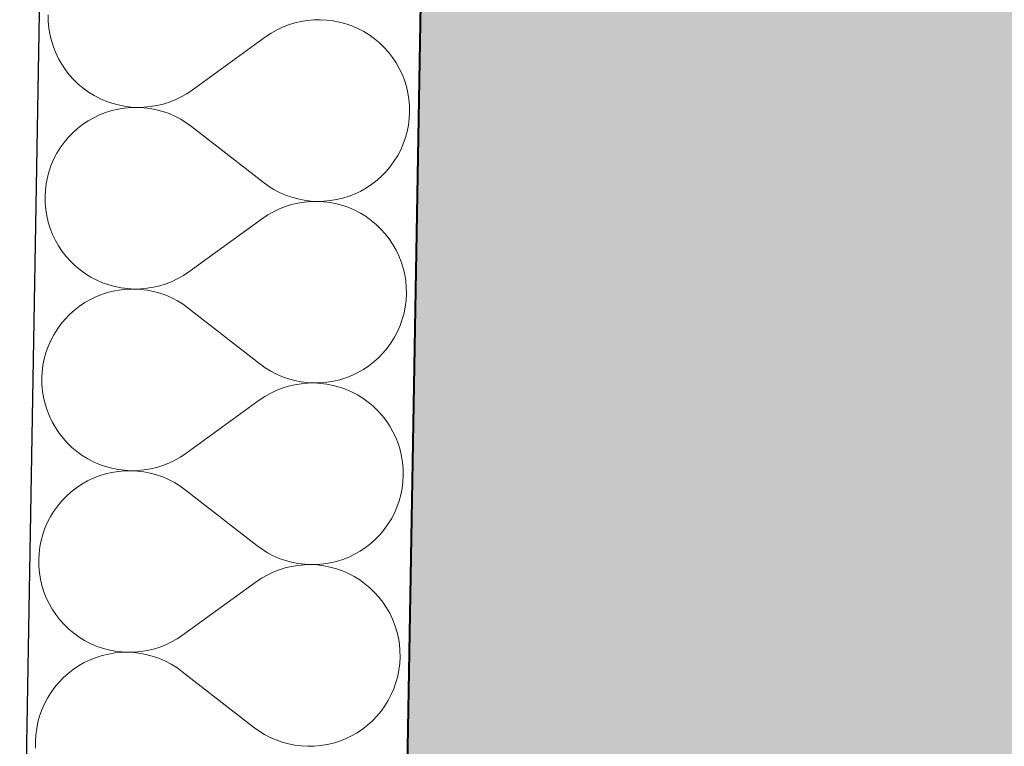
# Model space of a CAD drawing. Header units: millimetres. Extents: x -25972 to 4435, y -2839 to 20217.
# Tile 5 of 110: x -20642 to -20229, y 510 to 815. Entities that reach past the tile are written whole.
import ezdxf

# ---------------------------------------------------------------- set-up
doc = ezdxf.new("R2010")
doc.units = ezdxf.units.MM
doc.header["$MEASUREMENT"] = 0
doc.linetypes.add('Wipeout_Contour', pattern=[1000, 0, -1000])
for name, color, linetype in [('7._POHLED ZÁPADNÍ_2_3D prvky fasada nove', 7, 'Continuous'), ('7._POHLED ZÁPADNÍ_2_Konstrukce - nosné', 7, 'Continuous'), ('7._POHLED ZÁPADNÍ_2_Nové_Konstrukce - nosné', 7, 'Continuous'), ('7._POHLED ZÁPADNÍ_2_Nové_Výplně – Řezové', 7, 'Continuous'), ('7._POHLED ZÁPADNÍ_2_Výplně – Řezové', 7, 'Continuous')]:
    doc.layers.add(name, color=color, linetype=linetype)

# ---------------------------------------------------------------- blocks, each defined once
blk = doc.blocks.new('*X29', base_point=(-26263.07, -5016.56))
at = {"layer": '7._POHLED ZÁPADNÍ_2_Nové_Výplně – Řezové', "color": 21, "linetype": 'Continuous', "lineweight": 20, "true_color": 0xffaaaa}
for p, q in [((-20630, 816.89), (-20629.95, 814.17)), ((-20629.95, 814.17), (-20629.71, 811.46)), ((-20523.87, 814.16), (-20526.52, 813.53)), ((-20521.19, 814.6), (-20523.87, 814.16)), ((-20518.48, 814.84), (-20521.19, 814.6)), ((-20515.76, 814.89), (-20518.48, 814.84)), ((-20513.04, 814.75), (-20515.76, 814.89)), ((-20510.34, 814.41), (-20513.04, 814.75)), ((-20507.67, 813.89), (-20510.34, 814.41)), ((-20629.71, 811.46), (-20629.27, 808.77)), ((-20534.1, 810.54), (-20536.46, 809.19)), ((-20531.65, 811.71), (-20534.1, 810.54)), ((-20529.12, 812.71), (-20531.65, 811.71)), ((-20526.52, 813.53), (-20529.12, 812.71)), ((-20505.05, 813.17), (-20507.67, 813.89)), ((-20502.48, 812.27), (-20505.05, 813.17)), ((-20499.99, 811.18), (-20502.48, 812.27)), ((-20497.58, 809.92), (-20499.99, 811.18)), ((-20629.27, 808.77), (-20628.65, 806.12)), ((-20628.65, 806.12), (-20627.83, 803.53)), ((-20538.72, 807.67), (-20569.59, 785.35)), ((-20536.46, 809.19), (-20538.72, 807.67)), ((-20495.26, 808.5), (-20497.58, 809.92)), ((-20493.05, 806.91), (-20495.26, 808.5)), ((-20490.96, 805.16), (-20493.05, 806.91)), ((-20627.83, 803.53), (-20626.84, 801)), ((-20489.01, 803.28), (-20490.96, 805.16)), ((-20487.19, 801.25), (-20489.01, 803.28)), ((-20626.84, 801), (-20625.66, 798.54)), ((-20625.66, 798.54), (-20624.31, 796.18)), ((-20485.52, 799.11), (-20487.19, 801.25)), ((-20484, 796.85), (-20485.52, 799.11)), ((-20624.31, 796.18), (-20622.8, 793.92)), ((-20622.8, 793.92), (-20621.13, 791.77)), ((-20482.65, 794.48), (-20484, 796.85)), ((-20481.48, 792.03), (-20482.65, 794.48)), ((-20621.13, 791.77), (-20619.31, 789.75)), ((-20619.31, 789.75), (-20617.35, 787.86)), ((-20480.48, 789.5), (-20481.48, 792.03)), ((-20479.67, 786.9), (-20480.48, 789.5)), ((-20617.35, 787.86), (-20615.26, 786.12)), ((-20615.26, 786.12), (-20613.05, 784.53)), ((-20571.85, 783.84), (-20569.59, 785.35)), ((-20479.04, 784.25), (-20479.67, 786.9)), ((-20613.05, 784.53), (-20610.74, 783.1)), ((-20610.74, 783.1), (-20608.33, 781.84)), ((-20608.33, 781.84), (-20605.83, 780.76)), ((-20579.2, 780.31), (-20576.67, 781.31)), ((-20576.67, 781.31), (-20574.21, 782.49)), ((-20574.21, 782.49), (-20571.85, 783.84)), ((-20478.6, 781.57), (-20479.04, 784.25)), ((-20478.36, 778.86), (-20478.6, 781.57)), ((-20605.83, 780.76), (-20603.26, 779.86)), ((-20600.67, 777.41), (-20603.32, 776.78)), ((-20603.26, 779.86), (-20600.64, 779.14)), ((-20597.98, 777.84), (-20600.67, 777.41)), ((-20600.64, 779.14), (-20597.97, 778.61)), ((-20595.27, 778.08), (-20597.98, 777.84)), ((-20597.97, 778.61), (-20595.27, 778.27)), ((-20595.27, 778.27), (-20592.55, 778.13)), ((-20592.55, 778.13), (-20595.27, 778.08)), ((-20592.55, 778.13), (-20589.83, 778.18)), ((-20589.84, 777.99), (-20592.55, 778.13)), ((-20587.14, 777.65), (-20589.84, 777.99)), ((-20589.83, 778.18), (-20587.12, 778.43)), ((-20584.47, 777.11), (-20587.14, 777.65)), ((-20587.12, 778.43), (-20584.44, 778.87)), ((-20581.85, 776.39), (-20584.47, 777.11)), ((-20584.44, 778.87), (-20581.79, 779.5)), ((-20581.79, 779.5), (-20579.2, 780.31)), ((-20478.31, 776.14), (-20478.36, 778.86)), ((-20610.9, 773.8), (-20613.26, 772.45)), ((-20608.45, 774.97), (-20610.9, 773.8)), ((-20605.91, 775.97), (-20608.45, 774.97)), ((-20603.32, 776.78), (-20605.91, 775.97)), ((-20579.28, 775.49), (-20581.85, 776.39)), ((-20576.79, 774.4), (-20579.28, 775.49)), ((-20574.38, 773.14), (-20576.79, 774.4)), ((-20572.06, 771.71), (-20574.38, 773.14)), ((-20478.79, 770.72), (-20478.45, 773.42)), ((-20478.45, 773.42), (-20478.31, 776.14)), ((-20617.67, 769.27), (-20619.7, 767.45)), ((-20615.53, 770.94), (-20617.67, 769.27)), ((-20613.26, 772.45), (-20615.53, 770.94)), ((-20569.86, 770.12), (-20572.06, 771.71)), ((-20539.78, 746.73), (-20569.86, 770.12)), ((-20479.32, 768.06), (-20478.79, 770.72)), ((-20621.59, 765.5), (-20623.33, 763.41)), ((-20619.7, 767.45), (-20621.59, 765.5)), ((-20480.95, 762.87), (-20480.04, 765.43)), ((-20480.04, 765.43), (-20479.32, 768.06)), ((-20624.92, 761.2), (-20626.35, 758.89)), ((-20623.33, 763.41), (-20624.92, 761.2)), ((-20482.03, 760.37), (-20480.95, 762.87)), ((-20627.61, 756.48), (-20628.7, 753.98)), ((-20626.35, 758.89), (-20627.61, 756.48)), ((-20484.72, 755.65), (-20483.29, 757.96)), ((-20483.29, 757.96), (-20482.03, 760.37)), ((-20628.7, 753.98), (-20629.6, 751.42)), ((-20488.06, 751.35), (-20486.31, 753.44)), ((-20486.31, 753.44), (-20484.72, 755.65)), ((-20630.32, 748.79), (-20630.85, 746.12)), ((-20629.6, 751.42), (-20630.32, 748.79)), ((-20491.97, 747.57), (-20489.94, 749.39)), ((-20489.94, 749.39), (-20488.06, 751.35)), ((-20630.85, 746.12), (-20631.19, 743.42)), ((-20539.78, 746.73), (-20537.58, 745.14)), ((-20537.58, 745.14), (-20535.26, 743.71)), ((-20498.74, 743.05), (-20496.38, 744.39)), ((-20496.38, 744.39), (-20494.12, 745.91)), ((-20494.12, 745.91), (-20491.97, 747.57)), ((-20631.19, 743.42), (-20631.33, 740.71)), ((-20631.33, 740.71), (-20631.28, 737.99)), ((-20535.26, 743.71), (-20532.85, 742.45)), ((-20532.85, 742.45), (-20530.36, 741.36)), ((-20530.36, 741.36), (-20527.8, 740.45)), ((-20527.8, 740.45), (-20525.17, 739.73)), ((-20508.97, 739.44), (-20506.33, 740.07)), ((-20506.33, 740.07), (-20503.73, 740.88)), ((-20503.73, 740.88), (-20501.2, 741.87)), ((-20501.2, 741.87), (-20498.74, 743.05)), ((-20631.28, 737.99), (-20631.04, 735.28)), ((-20530.44, 736.54), (-20532.98, 735.54)), ((-20527.85, 737.35), (-20530.44, 736.54)), ((-20525.2, 737.98), (-20527.85, 737.35)), ((-20522.52, 738.42), (-20525.2, 737.98)), ((-20525.17, 739.73), (-20522.5, 739.2)), ((-20519.81, 738.66), (-20522.52, 738.42)), ((-20522.5, 739.2), (-20519.8, 738.86)), ((-20517.09, 738.72), (-20519.81, 738.66)), ((-20519.8, 738.86), (-20517.09, 738.72)), ((-20517.09, 738.72), (-20514.37, 738.76)), ((-20514.37, 738.57), (-20517.09, 738.72)), ((-20514.37, 738.76), (-20511.66, 739.01)), ((-20511.67, 738.24), (-20514.37, 738.57)), ((-20509, 737.71), (-20511.67, 738.24)), ((-20511.66, 739.01), (-20508.97, 739.44)), ((-20506.38, 736.99), (-20509, 737.71)), ((-20503.81, 736.09), (-20506.38, 736.99)), ((-20501.32, 735), (-20503.81, 736.09)), ((-20631.04, 735.28), (-20630.6, 732.59)), ((-20630.6, 732.59), (-20629.98, 729.94)), ((-20537.79, 733.01), (-20540.05, 731.5)), ((-20535.43, 734.36), (-20537.79, 733.01)), ((-20532.98, 735.54), (-20535.43, 734.36)), ((-20498.91, 733.75), (-20501.32, 735)), ((-20496.59, 732.32), (-20498.91, 733.75)), ((-20494.38, 730.73), (-20496.59, 732.32)), ((-20629.98, 729.94), (-20629.16, 727.35)), ((-20540.05, 731.5), (-20570.92, 709.17)), ((-20492.29, 728.99), (-20494.38, 730.73)), ((-20490.33, 727.1), (-20492.29, 728.99)), ((-20629.16, 727.35), (-20628.16, 724.82)), ((-20628.16, 724.82), (-20626.99, 722.36)), ((-20488.51, 725.08), (-20490.33, 727.1)), ((-20486.84, 722.93), (-20488.51, 725.08)), ((-20626.99, 722.36), (-20625.64, 720)), ((-20625.64, 720), (-20624.13, 717.74)), ((-20485.33, 720.67), (-20486.84, 722.93)), ((-20483.98, 718.3), (-20485.33, 720.67)), ((-20624.13, 717.74), (-20622.46, 715.59)), ((-20622.46, 715.59), (-20620.64, 713.57)), ((-20482.81, 715.85), (-20483.98, 718.3)), ((-20481.81, 713.32), (-20482.81, 715.85)), ((-20620.64, 713.57), (-20618.68, 711.68)), ((-20618.68, 711.68), (-20616.59, 709.94)), ((-20481, 710.72), (-20481.81, 713.32)), ((-20616.59, 709.94), (-20614.38, 708.35)), ((-20614.38, 708.35), (-20612.07, 706.92)), ((-20612.07, 706.92), (-20609.65, 705.66)), ((-20575.54, 706.31), (-20573.18, 707.66)), ((-20573.18, 707.66), (-20570.92, 709.17)), ((-20480.37, 708.08), (-20481, 710.72)), ((-20479.93, 705.39), (-20480.37, 708.08)), ((-20609.65, 705.66), (-20607.16, 704.58)), ((-20607.16, 704.58), (-20604.59, 703.68)), ((-20604.59, 703.68), (-20601.97, 702.96)), ((-20601.97, 702.96), (-20599.3, 702.43)), ((-20588.45, 702.25), (-20585.77, 702.69)), ((-20585.77, 702.69), (-20583.12, 703.32)), ((-20583.12, 703.32), (-20580.53, 704.13)), ((-20580.53, 704.13), (-20578, 705.13)), ((-20578, 705.13), (-20575.54, 706.31)), ((-20479.69, 702.68), (-20479.93, 705.39)), ((-20479.64, 699.96), (-20479.69, 702.68)), ((-20609.77, 698.79), (-20612.23, 697.62)), ((-20607.24, 699.79), (-20609.77, 698.79)), ((-20604.65, 700.6), (-20607.24, 699.79)), ((-20602, 701.23), (-20604.65, 700.6)), ((-20599.31, 701.66), (-20602, 701.23)), ((-20596.6, 701.9), (-20599.31, 701.66)), ((-20599.3, 702.43), (-20596.6, 702.1)), ((-20596.6, 702.1), (-20593.88, 701.95)), ((-20593.88, 701.95), (-20596.6, 701.9)), ((-20593.88, 701.95), (-20591.16, 702)), ((-20591.17, 701.81), (-20593.88, 701.95)), ((-20588.47, 701.47), (-20591.17, 701.81)), ((-20591.16, 702), (-20588.45, 702.25)), ((-20585.8, 700.94), (-20588.47, 701.47)), ((-20583.18, 700.21), (-20585.8, 700.94)), ((-20580.61, 699.31), (-20583.18, 700.21)), ((-20578.12, 698.22), (-20580.61, 699.31)), ((-20479.78, 697.24), (-20479.64, 699.96)), ((-20616.85, 694.76), (-20619, 693.09)), ((-20614.59, 696.27), (-20616.85, 694.76)), ((-20612.23, 697.62), (-20614.59, 696.27)), ((-20575.71, 696.96), (-20578.12, 698.22)), ((-20573.39, 695.53), (-20575.71, 696.96)), ((-20571.19, 693.94), (-20573.39, 695.53)), ((-20480.65, 691.88), (-20480.12, 694.54)), ((-20480.12, 694.54), (-20479.78, 697.24)), ((-20621.03, 691.28), (-20622.91, 689.32)), ((-20619, 693.09), (-20621.03, 691.28)), ((-20541.11, 670.55), (-20571.19, 693.94)), ((-20481.37, 689.25), (-20480.65, 691.88)), ((-20624.66, 687.23), (-20626.25, 685.02)), ((-20622.91, 689.32), (-20624.66, 687.23)), ((-20483.36, 684.19), (-20482.27, 686.69)), ((-20482.27, 686.69), (-20481.37, 689.25)), ((-20627.68, 682.71), (-20628.94, 680.3)), ((-20626.25, 685.02), (-20627.68, 682.71)), ((-20484.62, 681.78), (-20483.36, 684.19)), ((-20630.02, 677.8), (-20630.93, 675.24)), ((-20628.94, 680.3), (-20630.02, 677.8)), ((-20487.64, 677.26), (-20486.05, 679.47)), ((-20486.05, 679.47), (-20484.62, 681.78)), ((-20630.93, 675.24), (-20631.65, 672.61)), ((-20491.27, 673.21), (-20489.38, 675.17)), ((-20489.38, 675.17), (-20487.64, 677.26)), ((-20632.18, 669.94), (-20632.52, 667.24)), ((-20631.65, 672.61), (-20632.18, 669.94)), ((-20541.11, 670.55), (-20538.91, 668.96)), ((-20497.71, 668.22), (-20495.44, 669.73)), ((-20495.44, 669.73), (-20493.3, 671.4)), ((-20493.3, 671.4), (-20491.27, 673.21)), ((-20632.52, 667.24), (-20632.66, 664.53)), ((-20538.91, 668.96), (-20536.59, 667.53)), ((-20536.59, 667.53), (-20534.18, 666.27)), ((-20534.18, 666.27), (-20531.69, 665.18)), ((-20505.06, 664.7), (-20502.53, 665.69)), ((-20502.53, 665.69), (-20500.07, 666.87)), ((-20500.07, 666.87), (-20497.71, 668.22)), ((-20632.66, 664.53), (-20632.61, 661.81)), ((-20632.61, 661.81), (-20632.37, 659.1)), ((-20531.69, 665.18), (-20529.12, 664.27)), ((-20526.53, 661.8), (-20529.18, 661.17)), ((-20529.12, 664.27), (-20526.5, 663.55)), ((-20523.85, 662.24), (-20526.53, 661.8)), ((-20526.5, 663.55), (-20523.83, 663.02)), ((-20521.14, 662.48), (-20523.85, 662.24)), ((-20523.83, 663.02), (-20521.13, 662.68)), ((-20518.42, 662.54), (-20521.14, 662.48)), ((-20521.13, 662.68), (-20518.42, 662.54)), ((-20518.42, 662.54), (-20515.7, 662.58)), ((-20515.7, 662.39), (-20518.42, 662.54)), ((-20515.7, 662.58), (-20512.99, 662.83)), ((-20513, 662.06), (-20515.7, 662.39)), ((-20510.33, 661.53), (-20513, 662.06)), ((-20512.99, 662.83), (-20510.3, 663.26)), ((-20507.71, 660.81), (-20510.33, 661.53)), ((-20510.3, 663.26), (-20507.65, 663.89)), ((-20507.65, 663.89), (-20505.06, 664.7)), ((-20632.37, 659.1), (-20631.93, 656.41)), ((-20536.76, 658.18), (-20539.12, 656.83)), ((-20534.3, 659.36), (-20536.76, 658.18)), ((-20531.77, 660.36), (-20534.3, 659.36)), ((-20529.18, 661.17), (-20531.77, 660.36)), ((-20505.14, 659.91), (-20507.71, 660.81)), ((-20502.64, 658.83), (-20505.14, 659.91)), ((-20500.23, 657.57), (-20502.64, 658.83)), ((-20497.92, 656.14), (-20500.23, 657.57)), ((-20631.93, 656.41), (-20631.3, 653.77)), ((-20631.3, 653.77), (-20630.49, 651.17)), ((-20541.38, 655.32), (-20572.25, 632.99)), ((-20539.12, 656.83), (-20541.38, 655.32)), ((-20495.71, 654.55), (-20497.92, 656.14)), ((-20493.62, 652.81), (-20495.71, 654.55)), ((-20630.49, 651.17), (-20629.49, 648.64)), ((-20491.66, 650.92), (-20493.62, 652.81)), ((-20489.84, 648.9), (-20491.66, 650.92)), ((-20488.17, 646.75), (-20489.84, 648.9)), ((-20629.49, 648.64), (-20628.32, 646.19)), ((-20628.32, 646.19), (-20626.97, 643.82)), ((-20486.66, 644.49), (-20488.17, 646.75)), ((-20626.97, 643.82), (-20625.46, 641.56)), ((-20625.46, 641.56), (-20623.78, 639.41)), ((-20485.31, 642.12), (-20486.66, 644.49)), ((-20484.14, 639.67), (-20485.31, 642.12)), ((-20623.78, 639.41), (-20621.97, 637.39)), ((-20621.97, 637.39), (-20620.01, 635.5)), ((-20483.14, 637.14), (-20484.14, 639.67)), ((-20482.32, 634.54), (-20483.14, 637.14)), ((-20620.01, 635.5), (-20617.92, 633.76)), ((-20617.92, 633.76), (-20615.71, 632.17)), ((-20574.51, 631.48), (-20572.25, 632.99)), ((-20481.7, 631.9), (-20482.32, 634.54)), ((-20615.71, 632.17), (-20613.39, 630.74)), ((-20613.39, 630.74), (-20610.98, 629.48)), ((-20610.98, 629.48), (-20608.49, 628.4)), ((-20608.49, 628.4), (-20605.92, 627.5)), ((-20581.85, 627.95), (-20579.32, 628.95)), ((-20579.32, 628.95), (-20576.87, 630.13)), ((-20576.87, 630.13), (-20574.51, 631.48)), ((-20481.26, 629.21), (-20481.7, 631.9)), ((-20481.02, 626.5), (-20481.26, 629.21)), ((-20605.97, 624.42), (-20608.57, 623.61)), ((-20603.33, 625.05), (-20605.97, 624.42)), ((-20605.92, 627.5), (-20603.3, 626.78)), ((-20600.64, 625.48), (-20603.33, 625.05)), ((-20603.3, 626.78), (-20600.63, 626.25)), ((-20597.93, 625.73), (-20600.64, 625.48)), ((-20600.63, 626.25), (-20597.93, 625.92)), ((-20597.93, 625.92), (-20595.21, 625.77)), ((-20595.21, 625.77), (-20597.93, 625.73)), ((-20595.21, 625.77), (-20592.49, 625.83)), ((-20592.49, 625.63), (-20595.21, 625.77)), ((-20592.49, 625.83), (-20589.78, 626.07)), ((-20589.79, 625.29), (-20592.49, 625.63)), ((-20587.13, 624.76), (-20589.79, 625.29)), ((-20589.78, 626.07), (-20587.1, 626.51)), ((-20584.5, 624.04), (-20587.13, 624.76)), ((-20587.1, 626.51), (-20584.45, 627.14)), ((-20584.45, 627.14), (-20581.85, 627.95)), ((-20480.97, 623.78), (-20481.02, 626.5)), ((-20615.92, 620.1), (-20618.18, 618.58)), ((-20613.56, 621.44), (-20615.92, 620.1)), ((-20611.1, 622.62), (-20613.56, 621.44)), ((-20608.57, 623.61), (-20611.1, 622.62)), ((-20581.94, 623.13), (-20584.5, 624.04)), ((-20579.44, 622.04), (-20581.94, 623.13)), ((-20577.03, 620.78), (-20579.44, 622.04)), ((-20574.72, 619.35), (-20577.03, 620.78)), ((-20481.45, 618.37), (-20481.11, 621.07)), ((-20481.11, 621.07), (-20480.97, 623.78)), ((-20620.33, 616.91), (-20622.35, 615.1)), ((-20618.18, 618.58), (-20620.33, 616.91)), ((-20572.51, 617.76), (-20574.72, 619.35)), ((-20542.44, 594.37), (-20572.51, 617.76)), ((-20481.98, 615.7), (-20481.45, 618.37)), ((-20624.24, 613.14), (-20625.99, 611.05)), ((-20622.35, 615.1), (-20624.24, 613.14)), ((-20483.6, 610.51), (-20482.7, 613.07)), ((-20482.7, 613.07), (-20481.98, 615.7)), ((-20627.58, 608.84), (-20629.01, 606.53)), ((-20625.99, 611.05), (-20627.58, 608.84)), ((-20485.95, 605.6), (-20484.69, 608.01)), ((-20484.69, 608.01), (-20483.6, 610.51)), ((-20630.27, 604.12), (-20631.35, 601.62)), ((-20629.01, 606.53), (-20630.27, 604.12)), ((-20487.38, 603.29), (-20485.95, 605.6)), ((-20631.35, 601.62), (-20632.26, 599.06)), ((-20490.71, 598.99), (-20488.97, 601.08)), ((-20488.97, 601.08), (-20487.38, 603.29)), ((-20632.98, 596.43), (-20633.51, 593.77)), ((-20632.26, 599.06), (-20632.98, 596.43)), ((-20496.77, 593.55), (-20494.62, 595.22)), ((-20494.62, 595.22), (-20492.6, 597.03)), ((-20492.6, 597.03), (-20490.71, 598.99)), ((-20633.84, 591.07), (-20633.99, 588.35)), ((-20633.51, 593.77), (-20633.84, 591.07)), ((-20542.44, 594.37), (-20540.23, 592.78)), ((-20540.23, 592.78), (-20537.92, 591.35)), ((-20537.92, 591.35), (-20535.51, 590.09)), ((-20501.4, 590.69), (-20499.04, 592.04)), ((-20499.04, 592.04), (-20496.77, 593.55)), ((-20633.99, 588.35), (-20633.94, 585.63)), ((-20535.51, 590.09), (-20533.02, 589)), ((-20533.02, 589), (-20530.45, 588.1)), ((-20530.45, 588.1), (-20527.83, 587.37)), ((-20527.83, 587.37), (-20525.16, 586.84)), ((-20514.31, 586.65), (-20511.63, 587.08)), ((-20511.63, 587.08), (-20508.98, 587.71)), ((-20508.98, 587.71), (-20506.39, 588.52)), ((-20506.39, 588.52), (-20503.85, 589.52)), ((-20503.85, 589.52), (-20501.4, 590.69)), ((-20633.94, 585.63), (-20633.69, 582.92)), ((-20633.69, 582.92), (-20633.26, 580.23)), ((-20535.63, 583.18), (-20538.08, 582)), ((-20533.1, 584.18), (-20535.63, 583.18)), ((-20530.51, 584.99), (-20533.1, 584.18)), ((-20527.86, 585.62), (-20530.51, 584.99)), ((-20525.17, 586.06), (-20527.86, 585.62)), ((-20522.46, 586.31), (-20525.17, 586.06)), ((-20525.16, 586.84), (-20522.46, 586.5)), ((-20522.46, 586.5), (-20519.74, 586.36)), ((-20519.74, 586.36), (-20522.46, 586.31)), ((-20519.74, 586.36), (-20517.02, 586.41)), ((-20517.03, 586.21), (-20519.74, 586.36)), ((-20514.33, 585.88), (-20517.03, 586.21)), ((-20517.02, 586.41), (-20514.31, 586.65)), ((-20511.66, 585.35), (-20514.33, 585.88)), ((-20509.03, 584.63), (-20511.66, 585.35)), ((-20506.47, 583.73), (-20509.03, 584.63)), ((-20503.97, 582.65), (-20506.47, 583.73)), ((-20633.26, 580.23), (-20632.63, 577.59)), ((-20542.71, 579.14), (-20573.58, 556.81)), ((-20540.45, 580.65), (-20542.71, 579.14)), ((-20538.08, 582), (-20540.45, 580.65)), ((-20501.56, 581.39), (-20503.97, 582.65)), ((-20499.25, 579.96), (-20501.56, 581.39)), ((-20497.04, 578.37), (-20499.25, 579.96)), ((-20632.63, 577.59), (-20631.82, 574.99)), ((-20631.82, 574.99), (-20630.82, 572.46)), ((-20494.95, 576.63), (-20497.04, 578.37)), ((-20492.99, 574.74), (-20494.95, 576.63)), ((-20491.17, 572.72), (-20492.99, 574.74)), ((-20630.82, 572.46), (-20629.64, 570.01)), ((-20489.5, 570.57), (-20491.17, 572.72)), ((-20487.99, 568.31), (-20489.5, 570.57)), ((-20629.64, 570.01), (-20628.3, 567.64)), ((-20628.3, 567.64), (-20626.78, 565.38)), ((-20486.64, 565.95), (-20487.99, 568.31)), ((-20626.78, 565.38), (-20625.11, 563.24)), ((-20625.11, 563.24), (-20623.29, 561.21)), ((-20485.46, 563.49), (-20486.64, 565.95)), ((-20484.47, 560.96), (-20485.46, 563.49)), ((-20623.29, 561.21), (-20621.33, 559.32)), ((-20621.33, 559.32), (-20619.25, 557.58)), ((-20483.65, 558.37), (-20484.47, 560.96)), ((-20483.02, 555.72), (-20483.65, 558.37)), ((-20619.25, 557.58), (-20617.04, 555.99)), ((-20617.04, 555.99), (-20614.72, 554.56)), ((-20614.72, 554.56), (-20612.31, 553.31)), ((-20580.65, 552.77), (-20578.2, 553.95)), ((-20578.2, 553.95), (-20575.84, 555.3)), ((-20575.84, 555.3), (-20573.58, 556.81)), ((-20482.59, 553.03), (-20483.02, 555.72)), ((-20612.31, 553.31), (-20609.81, 552.22)), ((-20609.81, 552.22), (-20607.25, 551.32)), ((-20607.25, 551.32), (-20604.62, 550.6)), ((-20604.62, 550.6), (-20601.95, 550.07)), ((-20601.95, 550.07), (-20599.26, 549.74)), ((-20599.26, 549.74), (-20596.54, 549.6)), ((-20593.82, 549.65), (-20591.11, 549.89)), ((-20591.11, 549.89), (-20588.42, 550.33)), ((-20588.42, 550.33), (-20585.78, 550.96)), ((-20585.78, 550.96), (-20583.18, 551.77)), ((-20583.18, 551.77), (-20580.65, 552.77)), ((-20482.34, 550.32), (-20482.59, 553.03)), ((-20482.29, 547.6), (-20482.34, 550.32)), ((-20612.43, 546.44), (-20614.88, 545.26)), ((-20609.9, 547.43), (-20612.43, 546.44)), ((-20607.3, 548.24), (-20609.9, 547.43)), ((-20604.65, 548.87), (-20607.3, 548.24)), ((-20601.97, 549.31), (-20604.65, 548.87)), ((-20599.26, 549.55), (-20601.97, 549.31)), ((-20596.54, 549.6), (-20599.26, 549.55)), ((-20596.54, 549.6), (-20593.82, 549.65)), ((-20593.82, 549.45), (-20596.54, 549.6)), ((-20591.12, 549.11), (-20593.82, 549.45)), ((-20588.45, 548.58), (-20591.12, 549.11)), ((-20585.83, 547.86), (-20588.45, 548.58)), ((-20583.27, 546.95), (-20585.83, 547.86)), ((-20580.77, 545.86), (-20583.27, 546.95)), ((-20578.36, 544.6), (-20580.77, 545.86)), ((-20482.44, 544.89), (-20482.29, 547.6)), ((-20619.51, 542.4), (-20621.66, 540.74)), ((-20617.25, 543.92), (-20619.51, 542.4)), ((-20614.88, 545.26), (-20617.25, 543.92)), ((-20576.05, 543.17), (-20578.36, 544.6)), ((-20573.84, 541.58), (-20576.05, 543.17)), ((-20543.77, 518.19), (-20573.84, 541.58)), ((-20483.31, 539.52), (-20482.78, 542.19)), ((-20482.78, 542.19), (-20482.44, 544.89)), ((-20623.68, 538.92), (-20625.57, 536.96)), ((-20621.66, 540.74), (-20623.68, 538.92)), ((-20484.03, 536.89), (-20483.31, 539.52)), ((-20627.32, 534.87), (-20628.91, 532.66)), ((-20625.57, 536.96), (-20627.32, 534.87)), ((-20486.02, 531.83), (-20484.93, 534.33)), ((-20484.93, 534.33), (-20484.03, 536.89)), ((-20630.34, 530.35), (-20631.6, 527.94)), ((-20628.91, 532.66), (-20630.34, 530.35)), ((-20488.71, 527.11), (-20487.28, 529.42)), ((-20487.28, 529.42), (-20486.02, 531.83)), ((-20632.68, 525.44), (-20633.59, 522.88)), ((-20631.6, 527.94), (-20632.68, 525.44)), ((-20492.04, 522.81), (-20490.3, 524.9)), ((-20490.3, 524.9), (-20488.71, 527.11)), ((-20633.59, 522.88), (-20634.3, 520.25)), ((-20495.95, 519.04), (-20493.93, 520.86)), ((-20493.93, 520.86), (-20492.04, 522.81)), ((-20634.83, 517.59), (-20635.17, 514.89)), ((-20634.3, 520.25), (-20634.83, 517.59)), ((-20543.77, 518.19), (-20541.56, 516.6)), ((-20541.56, 516.6), (-20539.25, 515.17)), ((-20500.36, 515.86), (-20498.1, 517.37)), ((-20498.1, 517.37), (-20495.95, 519.04)), ((-20635.17, 514.89), (-20635.32, 512.17)), ((-20539.25, 515.17), (-20536.84, 513.91)), ((-20536.84, 513.91), (-20534.35, 512.82)), ((-20534.35, 512.82), (-20531.78, 511.92)), ((-20507.71, 512.34), (-20505.18, 513.34)), ((-20505.18, 513.34), (-20502.73, 514.51)), ((-20502.73, 514.51), (-20500.36, 515.86)), ((-20635.32, 512.17), (-20635.27, 509.45)), ((-20531.78, 511.92), (-20529.16, 511.2)), ((-20529.16, 511.2), (-20526.49, 510.66)), ((-20526.49, 510.66), (-20523.79, 510.32)), ((-20523.79, 510.32), (-20521.07, 510.18)), ((-20521.07, 510.18), (-20518.35, 510.23)), ((-20518.35, 510.23), (-20515.64, 510.47)), ((-20515.64, 510.47), (-20512.96, 510.9)), ((-20512.96, 510.9), (-20510.31, 511.53)), ((-20510.31, 511.53), (-20507.71, 512.34))]:
    blk.add_line(p, q, dxfattribs=at)

msp = doc.modelspace()

# ---------------------------------------------------------------- hatches: boundary and pattern name
at = {"layer": '7._POHLED ZÁPADNÍ_2_Výplně – Řezové', "linetype": 'Continuous', "lineweight": 13}
for points in [[(-20475.4, 724.73), (-20100.34, 724.73), (-20086.22, 1534.36), (-20461.17, 1540.89)], [(-20100.34, 724.73), (-20481.93, 349.73), (-20106.88, 349.73)], [(-20475.4, 724.73), (-20481.93, 349.73), (-20100.34, 724.73)]]:
    msp.add_hatch(color=254, dxfattribs=at).paths.add_polyline_path(points)

# ---------------------------------------------------------------- linework, layer by layer
at = {"layer": '7._POHLED ZÁPADNÍ_2_Konstrukce - nosné', "color": 7, "linetype": 'Continuous', "lineweight": 50, "flags": 128}
msp.add_lwpolyline([(-20461.17, 1540.89), (-20481.93, 349.73)], dxfattribs=at)

# ---------------------------------------------------------------- next in the draw order: wipeouts: each hides what was drawn before it
at = {"color": 254, "linetype": 'Wipeout_Contour', "lineweight": 0, "ltscale": 102857.361395}
msp.add_wipeout([(-20621.14, 1543.68), (-20641.96, 349.65), (-20481.93, 349.73), (-20461.17, 1540.89), (-20471.17, 1541.07)], dxfattribs=at).dxf.layer = '7._POHLED ZÁPADNÍ_2_Nové_Výplně – Řezové'

# ---------------------------------------------------------------- next in the draw order: linework, layer by layer
at = {"layer": '7._POHLED ZÁPADNÍ_2_Nové_Konstrukce - nosné', "color": 1, "linetype": 'Continuous', "lineweight": 25, "flags": 128}
for points in [[(-20621.14, 1543.68), (-20641.96, 349.65)], [(-20481.93, 349.73), (-20461.17, 1540.89)]]:
    msp.add_lwpolyline(points, dxfattribs=at)

# ---------------------------------------------------------------- next in the draw order: block references
at = {"layer": '7._POHLED ZÁPADNÍ_2_3D prvky fasada nove', "color": 9, "linetype": 'Continuous', "lineweight": 13}
msp.add_blockref('*X29', (-26263.07, -5016.56), dxfattribs=at)

doc.saveas('drawing.dxf')
